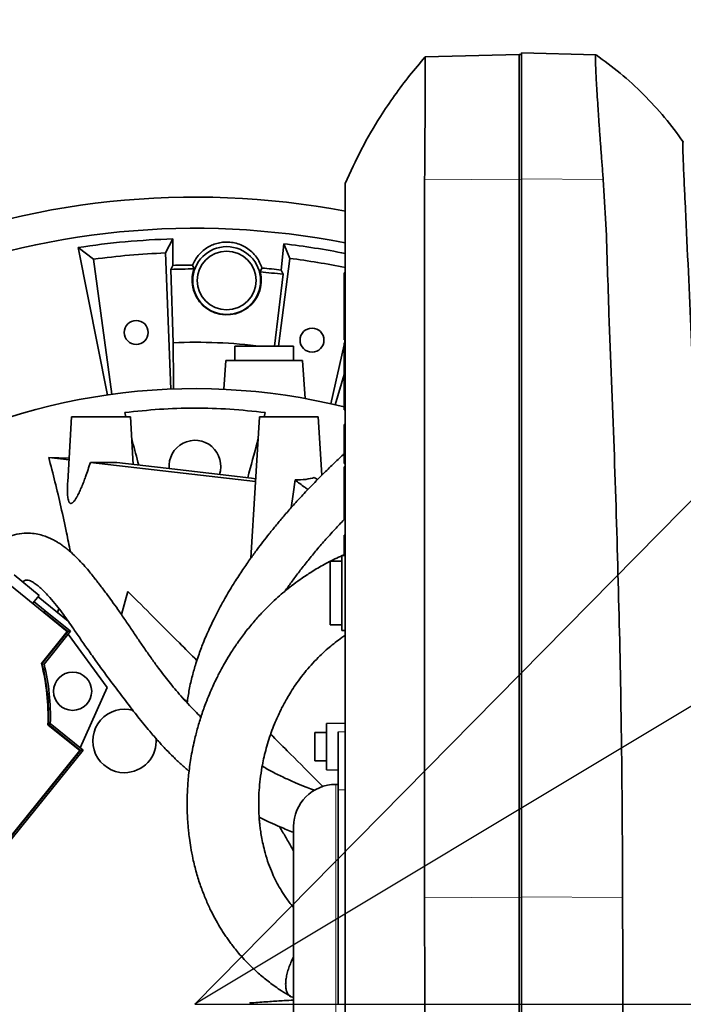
# Model space of a CAD drawing. Header units: millimetres. Extents: x 0 to 14900, y 0 to 10500.
# Tile 36 of 49: x 10864 to 11147, y 6244 to 6663. Entities that reach past the tile are written whole.
import ezdxf

# ---------------------------------------------------------------- set-up
doc = ezdxf.new("R2010")
doc.units = ezdxf.units.MM
doc.header["$LTSCALE"] = 25
doc.layers.add('THICK_LINE', color=7, linetype='Continuous')
doc.styles.add('SLDTEXTSTYLE0', font='TXT', dxfattribs={"width": 0.605})
doc.dimstyles.new('SLDDIMSTYLE1', dxfattribs={"dimtxt": 87.5, "dimasz": 87.5, "dimexe": 0, "dimexo": 0.0625, "dimgap": 21.875, "dimtad": 1, "dimdec": 4, "dimlfac": 25, "dimzin": 12, "dimdsep": 46, "dimtxsty": 'SLDTEXTSTYLE0', "dimsah": 1, "dimcen": 0.09, "dimadec": 1, "dimazin": 3, "dimtfac": 1, "dimtofl": 0, "dimtmove": 0, "dimatfit": 3, "dimfxl": 1, "dimfrac": 2, "dimtolj": 1, "dimtzin": 12, "dimarcsym": 0})
doc.dimstyles.new('SLDDIMSTYLE2', dxfattribs={"dimtxt": 87.5, "dimasz": 87.5, "dimexe": 0, "dimexo": 0.0625, "dimgap": 21.875, "dimtad": 1, "dimdec": 1, "dimrnd": 1e-09, "dimzin": 12, "dimdsep": 46, "dimtxsty": 'SLDTEXTSTYLE0', "dimsah": 1, "dimcen": 0, "dimadec": 0, "dimazin": 3, "dimtfac": 1, "dimtofl": 0, "dimtmove": 0, "dimatfit": 3, "dimfxl": 1, "dimfrac": 2, "dimtolj": 1, "dimtzin": 12, "dimarcsym": 0})

# ---------------------------------------------------------------- blocks, each defined once
blk = doc.blocks.new('_D_6')
at = {"layer": 'THICK_LINE'}
for p, q in [((13956.03, 6243.72), (14267.68, 6243.72)), ((7967.86, 5719.82), (7660.95, 5665.71))]:
    blk.add_line(p, q, dxfattribs=at)
blk.add_arc((10939.03, 6243.72), 3291.15, 190, 0, dxfattribs=at)
for points in [[(14230.18, 6243.72), (14216.52, 6156.4), (14241.52, 6156.06)], [(7697.88, 5672.22), (7701.93, 5583.92), (7726.49, 5588.59)]]:
    blk.add_solid(points, dxfattribs=at)
at = {"layer": 'THICK_LINE', "insert": (11092.19, 3066.62), "char_height": 87.5, "attachment_point": 1, "rotation": 5, "style": 'SLDTEXTSTYLE0'}
blk.add_mtext('170°', dxfattribs=at)
blk = doc.blocks.new('_D_7')
at = {"layer": 'THICK_LINE'}
for p, q in [((7967.86, 6767.62), (7660.95, 6821.74)), ((13956.03, 6243.72), (14267.68, 6243.72))]:
    blk.add_line(p, q, dxfattribs=at)
blk.add_arc((10939.03, 6243.72), 3291.15, 0, 170, dxfattribs=at)
for points in [[(7697.88, 6815.22), (7726.49, 6898.85), (7701.93, 6903.52)], [(14230.18, 6243.72), (14241.52, 6331.38), (14216.52, 6331.05)]]:
    blk.add_solid(points, dxfattribs=at)
at = {"layer": 'THICK_LINE', "insert": (11111.85, 9645.55), "char_height": 87.5, "attachment_point": 1, "rotation": 355, "style": 'SLDTEXTSTYLE0'}
blk.add_mtext('170°', dxfattribs=at)
blk = doc.blocks.new('_D_8')
at = {"layer": 'THICK_LINE'}
blk.add_line((13021.67, 8356.94), (10939.03, 6243.72), dxfattribs=at)
blk.add_solid([(13021.67, 8356.94), (12951.35, 8303.4), (12969.15, 8285.85)], dxfattribs=at)
at = {"layer": 'THICK_LINE', "insert": (11774.71, 7252.26), "char_height": 87.5, "attachment_point": 1, "rotation": 45.4176, "style": 'SLDTEXTSTYLE0'}
blk.add_mtext('R2967', dxfattribs=at)
blk = doc.blocks.new('_D_9')
at = {"layer": 'THICK_LINE'}
for q in [(12338.61, 7083.29), (10939.03, 6243.72)]:
    blk.add_line((11845.45, 6787.46), q, dxfattribs=at)
blk.add_solid([(11845.45, 6787.46), (11926.92, 6821.75), (11914.06, 6843.19)], dxfattribs=at)
at = {"layer": 'THICK_LINE', "insert": (11976.94, 6997.78), "char_height": 87.5, "attachment_point": 1, "rotation": 30.9582, "style": 'SLDTEXTSTYLE0'}
blk.add_mtext('R1057', dxfattribs=at)

msp = doc.modelspace()

# ---------------------------------------------------------------- linework, layer by layer
at = {"color": 7, "linetype": 'Continuous', "lineweight": 35}
for p, q in [((11037.0747947, 6646.9490536), (11077.0283748, 6647.9952749)), ((11077.0283748, 6647.9952749), (11077.0283748, 6594.8212184)), ((11077.0283748, 6647.9952749), (11078.0283748, 6647.9341123)), ((11078.0283748, 6648.6167172), (11109.6879744, 6647.7876814)), ((11078.0283748, 6648.6167172), (11078.0283748, 6594.9656463)), ((11037.0747942, 6646.9490536), (11037.0747947, 6646.9490536)), ((11077.0283748, 6594.8212184), (11077.0283748, 6289.1626718)), ((11078.0283748, 6594.9656463), (11078.0283748, 6289.3070996)), ((10929.5759565, 6569.4544704), (10926.4652337, 6563.4747525)), ((10929.6255768, 6558.2016323), (10929.5759565, 6569.4544704)), ((10889.2751031, 6565.7710746), (10895.8760771, 6560.798548)), ((10889.2751031, 6565.7710746), (10901.767374, 6502.999294)), ((10976.8343261, 6567.3911255), (10975.8041452, 6556.1854324)), ((10976.8343261, 6567.3911255), (10979.4120449, 6561.1630448)), ((10895.8760771, 6560.798548), (10903.697431, 6503.328326)), ((10928.742303, 6505.5194684), (10926.4652337, 6563.4747525)), ((10979.4120449, 6561.1630448), (10974.6488738, 6523.7214609)), ((10929.6255768, 6558.2016323), (10928.7350893, 6556.4926252)), ((10929.7708755, 6525.263753), (10928.7350893, 6556.4926252)), ((10938.6348741, 6556.6635438), (10938.0252165, 6558.3405711)), ((10967.5550479, 6557.046244), (10966.7944726, 6555.4161177)), ((10976.552256, 6554.381269), (10972.8409181, 6523.7214609)), ((11002.5283748, 6554.9490558), (11003.0283748, 6554.9490558)), ((11002.5283748, 6544.7798449), (11002.5283748, 6554.9490558)), ((11002.5283748, 6544.7798449), (11003.0283748, 6544.7798449)), ((11002.5283748, 6544.2607668), (11002.5283748, 6544.7798449)), ((11002.5283748, 6534.0915558), (11002.5283748, 6544.2607668)), ((11002.5283748, 6544.2607668), (11003.0283748, 6544.2607668)), ((11002.5283748, 6534.0915558), (11003.0283748, 6534.0915558)), ((11002.5283748, 6526.5315558), (11002.5283748, 6534.0915558)), ((11002.5283748, 6526.5315558), (11003.0283748, 6526.5315558)), ((11002.6857447, 6525.0465558), (11003.0217659, 6526.5315558)), ((10956.0283748, 6523.7214609), (10956.0283748, 6517.7214609)), ((10956.0283748, 6523.7214609), (10981.0283748, 6523.7214609)), ((10981.0283748, 6517.7214609), (10981.0283748, 6523.7214609)), ((10996.8511028, 6499.2611488), (11002.5283748, 6524.351081)), ((11002.5283748, 6525.0465558), (11003.0283748, 6525.0465558)), ((11002.5283748, 6517.4865558), (11002.5283748, 6525.0465558)), ((10952.1787407, 6517.7214609), (10951.3194681, 6505.4332894)), ((10952.1787407, 6517.7214609), (10984.8780088, 6517.7214609)), ((10986.0132102, 6501.4873247), (10984.8780088, 6517.7214609)), ((11002.5283748, 6517.4865558), (11003.0283748, 6517.4865558)), ((11002.5283748, 6507.3173449), (11002.5283748, 6517.4865558)), ((10998.7601672, 6498.8166969), (11002.5283748, 6511.7402702)), ((11002.5283748, 6507.3173449), (11003.0283748, 6507.3173449)), ((11002.5283748, 6506.7982668), (11002.5283748, 6507.3173449)), ((11002.5283748, 6496.6290558), (11002.5283748, 6506.7982668)), ((11002.5283748, 6506.7982668), (11003.0283748, 6506.7982668)), ((10886.5283748, 6493.7214609), (10884.8380919, 6466.0855809)), ((10911.5283748, 6493.7214609), (10886.5283748, 6493.7214609)), ((10909.5900896, 6493.7214609), (10909.1055429, 6495.5298136)), ((10912.7686289, 6473.4434856), (10911.5283748, 6493.7214609)), ((10966.5283748, 6493.7214609), (10962.8506395, 6433.5910203)), ((10991.5283748, 6493.7214609), (10966.5283748, 6493.7214609)), ((10968.9512066, 6495.5298136), (10968.46666, 6493.7214609)), ((10993.0500336, 6468.8425592), (10991.5283748, 6493.7214609)), ((11002.5283748, 6496.6290558), (11003.0283748, 6496.6290558)), ((11002.5283748, 6473.8815558), (11002.5283748, 6490.4190558)), ((11002.5283748, 6490.4190558), (11003.0283748, 6490.4190558)), ((10885.4075226, 6475.3956897), (10876.7661453, 6476.4006529)), ((10885.4551912, 6476.1750651), (10876.7661453, 6476.4006529)), ((10964.8425009, 6466.1576672), (10894.5081624, 6474.3373157)), ((11002.5283748, 6473.8815558), (11003.0283748, 6473.8815558)), ((11002.5283748, 6467.7390558), (11002.5283748, 6472.3965558)), ((11002.5283748, 6472.3965558), (11003.0283748, 6472.3965558)), ((10802.3056911, 6468.9589084), (10884.6831631, 6402.250947)), ((10991.2199274, 6466.9887299), (10989.8481871, 6467.8952236)), ((11002.5283748, 6455.1840558), (11002.5283748, 6467.7390558)), ((10980.7907999, 6460.824787), (10981.6279921, 6466.8388481)), ((10979.9337772, 6454.9510593), (10980.7907999, 6460.824787)), ((11002.5283748, 6455.1840558), (11003.0283748, 6455.1840558)), ((11002.5283748, 6454.4620503), (11002.5283748, 6455.1840558)), ((11002.5283748, 6454.4620503), (11003.0283748, 6454.4620503)), ((11002.5283748, 6453.3635205), (11002.5283748, 6454.4620503)), ((11002.5283748, 6453.3635205), (11003.0283748, 6453.3635205)), ((11002.5283748, 6450.1890558), (11002.5283748, 6453.3635205)), ((11002.5283748, 6450.1890558), (11003.0283748, 6450.1890558)), ((11002.5283748, 6434.7083679), (11002.5283748, 6443.3040558)), ((11002.5283748, 6443.3040558), (11003.0283748, 6443.3040558)), ((11003.0283748, 6434.7214609), (11001.5283748, 6434.682182)), ((11001.5283748, 6434.682182), (11001.5283748, 6402.7607397)), ((11001.5283748, 6432.2214609), (10996.5283748, 6432.2214609)), ((10996.5283748, 6432.2214609), (10996.5283748, 6405.2214609)), ((10862.0413917, 6426.37631), (10872.7493315, 6417.7051912)), ((10869.9173898, 6414.2080344), (10872.7493315, 6417.7051912)), ((10907.730166, 6409.494893), (10910.505609, 6419.3224371)), ((10870.5467102, 6414.9851804), (10875.2367162, 6411.1872884)), ((10884.9897426, 6406.7774343), (10872.2525952, 6417.0917729)), ((10874.5938307, 6410.4211272), (10874.7205222, 6410.5721123)), ((10875.2367162, 6411.1872884), (10874.7205222, 6410.5721123)), ((10884.9603312, 6402.2800785), (10874.7205222, 6410.5721123)), ((10886.0896294, 6402.3987725), (10875.2367162, 6411.1872884)), ((10880.5607809, 6410.3639368), (10881.0334203, 6412.1484995)), ((10996.5283748, 6405.2214609), (11001.5283748, 6405.2214609)), ((10884.6831631, 6402.250947), (10873.668956, 6388.649534)), ((10873.8845069, 6388.6025745), (10884.9603312, 6402.2800785)), ((10874.7618624, 6388.4101452), (10886.0896294, 6402.3987725)), ((10884.9603312, 6402.2800785), (10886.0896294, 6402.3987725)), ((10901.5835889, 6378.4311913), (10885.0778741, 6401.1493587)), ((11001.5283748, 6402.7607397), (11003.0283748, 6402.7214609)), ((10873.8845069, 6388.6025745), (10874.7618624, 6388.4101452)), ((10890.1619361, 6352.7777392), (10901.5835889, 6378.4311913)), ((10935.7774902, 6372.423646), (10933.5736903, 6374.3393801)), ((10876.6045477, 6362.7231141), (10877.4227226, 6363.0937509)), ((10891.4113499, 6351.7659838), (10877.4227226, 6363.0937509)), ((11003.0283748, 6363.3028777), (10995.0283748, 6363.1632371)), ((10995.0283748, 6343.4425182), (10995.0283748, 6363.1632371)), ((10876.4034706, 6362.6323653), (10890.0048836, 6351.6181583)), ((10890.2820517, 6351.6472898), (10876.6045477, 6362.7231141)), ((10995.0283748, 6359.3028777), (10990.0283748, 6359.3028777)), ((10990.0283748, 6347.3028777), (10990.0283748, 6359.3028777)), ((11000.0283748, 6334.897691), (11000.0283748, 6359.5899562)), ((10890.0048836, 6351.6181583), (10823.2969221, 6269.2406864)), ((10823.3260537, 6268.9635182), (10890.2820517, 6351.6472898)), ((10823.4447477, 6267.83422), (10891.4113499, 6351.7659838)), ((10890.2820517, 6351.6472898), (10891.4113499, 6351.7659838)), ((10990.0283748, 6347.3028777), (10995.0283748, 6347.3028777)), ((10995.0283748, 6343.4425182), (11000.0283748, 6343.3552429)), ((11000.0283748, 6337.2473977), (10999.0283748, 6337.2473977)), ((11000.0283748, 6243.5007453), (11000.0283748, 6334.897691)), ((10981.0283748, 6319.2473977), (10981.0283748, 6168.195524)), ((11077.0283748, 6289.1626718), (11077.0283748, 6048.1976468)), ((11078.0283748, 6289.3070996), (11078.0283748, 6243.7214609)), ((11078.0283748, 6243.7214609), (11078.0283748, 6047.5762046))]:
    msp.add_line(p, q, dxfattribs=at)
at = {"color": 8, "linetype": 'Continuous', "lineweight": 18}
for p, q in [((11036.8134081, 6594.5764779), (11077.0283748, 6594.8212184)), ((11077.0283748, 6594.8212184), (11078.0283748, 6594.8070037)), ((11078.0283748, 6594.9656463), (11112.8646411, 6594.7536395)), ((11002.5283748, 6467.7390558), (11003.0283748, 6467.7390558)), ((11000.0283748, 6359.5899562), (11003.0283748, 6359.623052)), ((10999.0283748, 6207.1636318), (10999.0283748, 6337.2473977)), ((11000.0283748, 6334.897691), (11003.0283748, 6334.9469388)), ((11036.8113316, 6288.9179187), (11077.0283748, 6289.1626718)), ((11077.0283748, 6289.1626718), (11078.0283748, 6289.1484571)), ((11078.0283748, 6289.3070996), (11121.121101, 6289.0448457)), ((11078.0283748, 6243.7214609), (11121.1701364, 6243.7214609))]:
    msp.add_line(p, q, dxfattribs=at)
at = {"color": 7, "linetype": 'Continuous', "lineweight": 35, "flags": 128}
for points in [[(11036.8134081, 6594.5764779), (11036.8112544, 6569.911507), (11036.8112544, 6545.2465313), (11036.8112544, 6495.91658), (11036.8113316, 6288.9179187)], [(10976.552256, 6554.381269), (10976.1710681, 6555.3010239), (10975.8041452, 6556.1854324)], [(10929.8585728, 6505.3956816), (10929.8451407, 6508.4375584), (10929.7708755, 6525.263753)], [(10964.9162686, 6467.3637573), (10963.1200445, 6467.5731281), (10944.9513852, 6469.6910691), (10926.785159, 6471.8090554), (10905.7393121, 6474.2631555)]]:
    msp.add_lwpolyline(points, dxfattribs=at)
at = {"color": 7, "linetype": 'Continuous', "lineweight": 35}
for centre, radius in [((10952.5283748, 6551.7214609), 14.4374433), ((10952.5283748, 6551.7214609), 12.5), ((10914.0146766, 6529.6293392), 5.1), ((10988.8654018, 6526.361286), 5.1), ((10886.9371018, 6376.8917834), 8.135)]:
    msp.add_circle(centre, radius, dxfattribs=at)
for centre, radius, start, end in [((10939.0283748, 6243.7214609), 343.5265853, 79.258358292, 112.850063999), ((10939.0283748, 6243.7214609), 330.2658527, 78.826146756, 112.337484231), ((10939.0283748, 6243.7214609), 325.8701302, 91.662194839, 98.782165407), ((10939.0283748, 6243.7214609), 325.8701302, 78.667861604, 83.337805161), ((10939.0283748, 6243.7214609), 320, 92.25, 97.75), ((10939.0283748, 6243.7214609), 320, 78.457701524, 82.75), ((10939.0283748, 6243.7214609), 314.6207095, 90.182686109, 91.712604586), ((10939.0283748, 6243.7214609), 314.6207095, 83.287395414, 84.797844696), ((10939.0283748, 6243.7214609), 262, 75.973749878, 120.231909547), ((10939.0283748, 6472.7214609), 11, 340.960791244, 185.753077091), ((10787.4849123, 6366.4389371), 89, 357.548684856, 14.451315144), ((10787.4849123, 6366.4389371), 89.197067, 357.612448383, 14.387551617), ((10787.4849123, 6366.4389371), 90, 357.869897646, 14.130102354), ((10909.0283748, 6355.7214609), 13.5, 73.580631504, 270), ((10909.0283748, 6355.7214609), 13.5, 270, 5.119480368), ((10999.0283748, 6319.2473977), 18, 90, 180)]:
    msp.add_arc(centre, radius, start, end, dxfattribs=at)
for centre, major_axis, ratio, start_param, end_param in [((10939.0283748, 6247.0474394), (0, 309.6163545), 0.9999423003, 0.0012710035, 0.0332533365), ((10952.5283748, 6551.8340501), (0, 14.7093399), 0.9999707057, 1.2362630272, 4.9583858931), ((10939.0283748, 6247.0474394), (0, 309.6163545), 0.9999423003, 6.1616848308, 6.1933804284), ((10939.0283748, 6285.7776874), (0, 239.6706065), 0.9844838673, 6.1630712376, 6.3224300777), ((10899.0380119, 6475.0105918), (13.6443218, -0.1580688), 0.0563687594, 4.3746241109, 5.2264422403), ((10979.0855141, 6471.493582), (13.8524659, -1.0469645), 0.3274650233, 4.9216626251, 5.6265624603)]:
    msp.add_ellipse(centre, major_axis=major_axis, ratio=ratio, start_param=start_param, end_param=end_param, dxfattribs=at)
for points, knots in [([(11037.0832881, 6646.9419207), (11034.8482979, 6644.3410586), (11030.3277093, 6639.0804412), (11023.9436566, 6630.5471124), (11016.9587321, 6620.1390131), (11009.7086752, 6607.7294471), (11005.2539399, 6597.9214772), (11003.0283748, 6593.0214609)], [0, 0, 0, 0, 0.1654794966, 0.3347060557, 0.5020079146, 0.7512054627, 1, 1, 1, 1]), ([(11037.0747947, 6646.9490536), (11037.0773959, 6646.8921906), (11037.0826212, 6646.7779647), (11037.0865446, 6645.8437083), (11037.0863077, 6644.3264841), (11037.0835948, 6642.2693795), (11037.0769098, 6639.8107312), (11037.0680853, 6637.0393301), (11037.0573191, 6633.8178045), (11037.041097, 6630.204677), (11037.0251884, 6626.2532586), (11037.002305, 6621.9804025), (11036.9786567, 6617.3472902), (11036.9414864, 6611.3597704), (11036.8914492, 6603.8322859), (11036.8395928, 6597.6820301), (11036.8134081, 6594.5764779)], [0, 0, 0, 0, 0.06964344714, 0.13989899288, 0.21211194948, 0.28500809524, 0.34700777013, 0.40943795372, 0.47322590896, 0.53748311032, 0.59948143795, 0.66191034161, 0.7256971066, 0.78995314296, 0.89393750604, 1, 1, 1, 1]), ([(11112.8646411, 6594.7536395), (11112.6982288, 6596.9085143), (11112.3650111, 6601.2233554), (11111.8955737, 6607.4446485), (11111.4301045, 6613.7280403), (11110.9850288, 6619.9326459), (11110.5755362, 6625.9203163), (11110.228321, 6631.3137428), (11109.9523507, 6636.0221704), (11109.7482211, 6640.0101665), (11109.6122212, 6643.3492151), (11109.5561404, 6645.8408694), (11109.573609, 6647.4769471), (11109.6499019, 6647.6842374), (11109.6879744, 6647.7876814)], [0, 0, 0, 0, 0.0726439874, 0.1454596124, 0.2181028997, 0.302293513, 0.3867539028, 0.470942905, 0.5548179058, 0.6389618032, 0.7228361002, 0.8151039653, 0.9077313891, 1, 1, 1, 1]), ([(11146.9339685, 6610.7540709), (11144.3577574, 6614.2556906), (11139.1368084, 6621.3520724), (11130.0868743, 6631.0800695), (11120.3622388, 6640.0664106), (11113.2847746, 6645.2367106), (11109.8115018, 6647.7740405)], [0, 0, 0, 0, 0.24735751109, 0.5012946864, 0.75525985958, 1, 1, 1, 1]), ([(11157.4975426, 6243.7214609), (11157.4975464, 6246.9272449), (11157.4975538, 6253.3496222), (11157.4976876, 6264.322952), (11157.4972735, 6276.6066805), (11157.4991724, 6294.5112915), (11157.2731208, 6325.9627936), (11156.3869805, 6370.8692692), (11154.6678079, 6424.7558679), (11151.8488153, 6496.3490557), (11149.3566769, 6550.7447169), (11147.5638992, 6588.3045239), (11147.3940133, 6591.9350704), (11147.2010907, 6596.2402139), (11147.0394439, 6600.0794982), (11146.912236, 6603.279851), (11146.8146177, 6605.9164017), (11146.7370645, 6608.3295803), (11146.7015382, 6609.8902755), (11146.7012334, 6610.7076406), (11146.7508375, 6610.7294749), (11146.8291055, 6610.7155919), (11146.9568823, 6610.7242614), (11146.9164853, 6610.7223253), (11146.8908831, 6610.7210982)], [0, 0, 0, 0, 0.0212353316, 0.042542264, 0.0729431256, 0.103505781, 0.1646868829, 0.287067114, 0.4094941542, 0.5319293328, 0.7749297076, 0.781146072, 0.7873767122, 0.8000899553, 0.8125781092, 0.8188013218, 0.8297994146, 0.8407938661, 0.8521073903, 0.8617729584, 0.8716334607, 0.8915018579, 0.9312379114, 1, 1, 1, 1]), ([(11121.121101, 6289.0448457), (11120.9981863, 6314.7963507), (11120.7843792, 6359.5904679), (11119.3074843, 6423.421007), (11117.5725578, 6480.5388475), (11115.7390709, 6524.9552524), (11114.646278, 6556.6899814), (11114.0983127, 6575.7361116), (11113.2758263, 6588.4150599), (11112.8646411, 6594.7536395)], [0, 0, 0, 0, 0.2526274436, 0.4394392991, 0.6262675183, 0.8131256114, 0.8754233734, 0.937720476, 1, 1, 1, 1]), ([(11003.0283748, 6593.0214609), (11003.0283748, 6593.0213807), (11003.0283748, 6593.0208997), (11003.0283748, 6593.0324879), (11003.0283748, 6593.0028149), (11003.0283748, 6593.0994042), (11003.0283748, 6592.2621022), (11003.0283748, 6590.2614657), (11003.0283748, 6587.1807958), (11003.0283748, 6583.1639259), (11003.0283748, 6578.2512859), (11003.0283748, 6572.9851232), (11003.0283748, 6567.5709066), (11003.0283748, 6560.3560944), (11003.0283748, 6547.4216723), (11003.0283748, 6479.5758978), (11003.0283748, 6399.7935055), (11003.0283748, 6319.7589909), (11003.0283748, 6292.6518639), (11003.0283748, 6277.2042329), (11003.0283748, 6265.1357546), (11003.0283748, 6252.5779944), (11003.0283748, 6239.5284333), (11003.0283748, 6226.3510783), (11003.0283748, 6213.3285553), (11003.0283748, 6200.6164702), (11003.0283748, 6188.2355106), (11003.0283748, 6176.1014492), (11003.0283748, 6164.485532), (11003.0283748, 6153.514001), (11003.0283748, 6143.1993235), (11003.0283748, 6133.4788765), (11003.0283748, 6124.5762835), (11003.0283748, 6116.5848502), (11003.0283748, 6109.4958226), (11003.0283748, 6103.2826572), (11003.0283748, 6098.0980473), (11003.0283748, 6093.985933), (11003.0283748, 6090.9081674), (11003.0283748, 6088.9678922), (11003.0283748, 6088.1048661), (11003.0283748, 6088.2482644), (11003.0283748, 6088.2786118)], [0, 0, 0, 0, 0.0033318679, 0.0199976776, 0.0283305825, 0.0366638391, 0.0469399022, 0.0575138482, 0.0677896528, 0.0783631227, 0.0886435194, 0.0992218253, 0.1077228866, 0.1163895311, 0.1340115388, 0.1692555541, 0.4406473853, 0.5145353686, 0.5514793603, 0.5699513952, 0.5884526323, 0.6083922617, 0.6284703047, 0.648985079, 0.6696504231, 0.6895901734, 0.7096683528, 0.7301832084, 0.7508492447, 0.7707871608, 0.7908635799, 0.8113764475, 0.8320398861, 0.8519782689, 0.8720548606, 0.8925679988, 0.9132321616, 0.933176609, 0.9532598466, 0.9737799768, 0.9944510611, 1, 1, 1, 1]), ([(10967.5550479, 6557.046244), (10967.2568241, 6557.8661985), (10966.6604889, 6559.5057985), (10965.2096735, 6561.8307237), (10963.3172646, 6563.9561531), (10961.0484127, 6565.7116732), (10958.549299, 6566.9939828), (10955.9524762, 6567.8117035), (10953.3305834, 6568.154227), (10950.78909, 6568.062968), (10948.3860858, 6567.6035994), (10946.110544, 6566.7809007), (10943.9854368, 6565.6293256), (10942.0689497, 6564.1653368), (10940.3998933, 6562.4259667), (10939.0097853, 6560.4794154), (10938.3534354, 6559.0535828), (10938.0252165, 6558.3405711)], [0, 0, 0, 0, 0.0715118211, 0.1429967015, 0.2194271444, 0.2958065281, 0.364228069, 0.432622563, 0.4999153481, 0.5610585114, 0.6222107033, 0.6832383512, 0.7442862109, 0.8077568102, 0.8712510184, 0.9356168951, 1, 1, 1, 1]), ([(10909.1055429, 6495.5298136), (10914.029909, 6496.0575767), (10923.8974884, 6497.1151228), (10938.8530667, 6497.526438), (10953.9070279, 6497.1370242), (10963.929897, 6496.0662538), (10968.9512066, 6495.5298136)], [0, 0, 0, 0, 0.24758048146, 0.49610853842, 0.74755780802, 1, 1, 1, 1]), ([(10915.0962839, 6473.172064), (10914.1990765, 6476.5204877), (10913.1816645, 6480.3175209), (10912.2157897, 6483.9222147), (10912.1016741, 6484.3480999)], [0, 0, 0, 0, 0.881852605, 1, 1, 1, 1]), ([(10965.9550755, 6484.3480999), (10965.8408819, 6483.9219235), (10964.4082568, 6478.5752939), (10962.8992418, 6472.9435733), (10961.5105094, 6467.7607534)], [0, 0, 0, 0, 0.0797093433, 1, 1, 1, 1]), ([(10885.9776614, 6436.2552694), (10885.4424103, 6438.9757762), (10884.1671222, 6445.4576495), (10881.9835063, 6455.3767284), (10879.4654886, 6466.0804501), (10877.6661734, 6472.9596413), (10876.7661453, 6476.4006529)], [0, 0, 0, 0, 0.19395739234, 0.46212244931, 0.73095050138, 1, 1, 1, 1]), ([(11002.5283748, 6477.9278234), (11002.3937811, 6477.8053166), (11000.8082542, 6476.3621747), (10997.7963534, 6473.5037178), (10993.366072, 6469.1973389), (10988.8965607, 6464.6671567), (10984.5493549, 6460.0792812), (10980.5652005, 6455.6987756), (10976.9887194, 6451.6099395), (10973.7117449, 6447.7206384), (10970.7348416, 6444.054084), (10968.0133337, 6440.5776225), (10965.3640289, 6437.0738248), (10962.5124609, 6433.1545235), (10959.278708, 6428.4887535), (10955.7247041, 6423.0380852), (10952.4140203, 6417.555225), (10949.5350646, 6412.3873743), (10947.256172, 6407.978216), (10945.3445456, 6403.9853161), (10943.8002333, 6400.5104217), (10942.5653024, 6397.5280651), (10941.4926272, 6394.7614802), (10940.4418508, 6391.8536553), (10939.1921465, 6388.0713877), (10937.8299466, 6383.2904488), (10936.5516327, 6377.7565331), (10935.987513, 6373.897987), (10935.7124792, 6372.0167716)], [0, 0, 0, 0, 0.004027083, 0.0474394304, 0.0925042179, 0.1422434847, 0.1907946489, 0.2358354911, 0.2773962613, 0.3155147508, 0.3532233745, 0.3869471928, 0.4183890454, 0.4559687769, 0.5006798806, 0.5522407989, 0.6102915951, 0.6536303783, 0.6945104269, 0.730262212, 0.7610540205, 0.7870398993, 0.8089135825, 0.8333147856, 0.8620249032, 0.9054523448, 0.9539037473, 1, 1, 1, 1]), ([(10884.8389601, 6466.0855278), (10884.8373614, 6466.0641314), (10884.7755164, 6465.236412), (10884.7347985, 6464.0349832), (10884.7134613, 6462.4856961), (10884.7328959, 6461.3476551), (10884.7934635, 6460.2360292), (10884.9099367, 6459.1756298), (10885.0718994, 6458.357497), (10885.2591917, 6457.7765248), (10885.4268076, 6457.4155769), (10885.6189554, 6457.1407225), (10885.8285833, 6456.9560983), (10886.0738074, 6456.8576845), (10886.3363585, 6456.8616961), (10886.6069138, 6456.956311), (10886.9129949, 6457.1444696), (10887.2649982, 6457.4589304), (10887.6380349, 6457.8906068), (10887.9907378, 6458.3710403), (10888.435519, 6459.0508069), (10889.0965368, 6460.2061513), (10889.9275169, 6461.9018146), (10890.8137558, 6463.9416349), (10891.6525602, 6466.0507915), (10892.5572421, 6468.4910848), (10893.5168292, 6471.2527088), (10894.177526, 6473.3085161), (10894.5081624, 6474.3373157)], [0, 0, 0, 0, 0.0020654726, 0.0799028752, 0.1185778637, 0.1573305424, 0.1964560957, 0.2358129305, 0.2745605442, 0.2943957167, 0.3144701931, 0.3304617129, 0.3467756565, 0.3627985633, 0.3794010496, 0.3937773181, 0.4085239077, 0.4299995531, 0.4520592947, 0.4722659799, 0.4926326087, 0.5340999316, 0.6011500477, 0.6688881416, 0.7377749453, 0.806834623, 0.9033331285, 1, 1, 1, 1]), ([(10987.1134778, 6462.7535087), (10986.671478, 6463.0760695), (10984.80931, 6464.4350349), (10983.0044528, 6465.7987903), (10981.6279921, 6466.8388481)], [0, 0, 0, 0, 0.237357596, 1, 1, 1, 1]), ([(10977.4678903, 6419.5916518), (10977.6526188, 6419.8674472), (10978.7140772, 6421.4521798), (10980.8496708, 6424.3749944), (10983.8914594, 6428.4415328), (10987.237362, 6432.6794871), (10990.8794552, 6437.0904576), (10994.8423095, 6441.6641799), (10998.8987048, 6446.1542544), (11001.7070046, 6449.0876432), (11003.0283748, 6450.4678706)], [0, 0, 0, 0, 0.0256718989, 0.1475119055, 0.2762082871, 0.4118407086, 0.5544653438, 0.7041113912, 0.8607775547, 1, 1, 1, 1]), ([(10941.5821929, 6365.8661698), (10940.7077884, 6366.7314562), (10937.8052766, 6369.6037015), (10934.0919635, 6373.6916019), (10930.4673748, 6377.8687234), (10928.0351651, 6380.8187281), (10925.7231691, 6383.7525624), (10923.3067703, 6386.9566545), (10920.5735391, 6390.7321901), (10917.732666, 6394.8047896), (10914.8837012, 6398.9858186), (10912.0972407, 6403.1137293), (10909.2093585, 6407.3710389), (10906.3737698, 6411.4772599), (10903.7563465, 6415.1535424), (10901.5983818, 6418.0853839), (10899.8787657, 6420.3658884), (10898.5735792, 6422.075223), (10897.4904395, 6423.4823929), (10896.4888893, 6424.7761966), (10895.2736253, 6426.3353331), (10893.6383768, 6428.3690772), (10891.5343595, 6430.8092723), (10889.1044516, 6433.3696224), (10886.7468478, 6435.6205535), (10884.6999901, 6437.3722272), (10883.0531755, 6438.6452538), (10881.5781512, 6439.6737351), (10880.197916, 6440.5400727), (10878.6333107, 6441.4174337), (10876.8234008, 6442.2820663), (10874.6049298, 6443.1262389), (10872.0274924, 6443.8306593), (10868.8822971, 6444.2670598), (10865.1703927, 6444.2001104), (10860.9872827, 6443.3480163), (10856.5681409, 6441.4836867), (10852.7353459, 6439.0594757), (10850.6545932, 6437.0495596), (10849.839982, 6436.2626809)], [0, 0, 0, 0, 0.0319913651, 0.106192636, 0.1394157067, 0.1707118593, 0.2000804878, 0.2304732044, 0.2672384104, 0.3101100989, 0.3477183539, 0.3884293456, 0.4318314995, 0.4742039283, 0.5101025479, 0.5399515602, 0.5589821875, 0.5749479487, 0.5879533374, 0.5983619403, 0.612232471, 0.6313509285, 0.6554132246, 0.6839094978, 0.7110783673, 0.7287645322, 0.744155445, 0.7573747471, 0.7684950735, 0.7797502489, 0.7960683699, 0.8118736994, 0.8308908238, 0.8533260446, 0.8792888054, 0.9086979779, 0.9412731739, 0.9770085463, 1, 1, 1, 1]), ([(11002.5283748, 6435.0172766), (11001.4778118, 6434.5480725), (10998.3079241, 6433.132332), (10993.4644712, 6430.6038891), (10988.2841249, 6427.5147021), (10983.9354931, 6424.5888822), (10980.3301288, 6421.9169747), (10977.1975985, 6419.4024445), (10974.188834, 6416.8079569), (10971.0182919, 6413.8591882), (10967.6254461, 6410.4275224), (10964.0655423, 6406.4792148), (10960.4943015, 6402.0982233), (10957.2012107, 6397.6077144), (10954.3980375, 6393.3806069), (10952.1575837, 6389.6869488), (10950.4995304, 6386.7343148), (10949.2238352, 6384.3252381), (10948.0968215, 6382.0932147), (10946.8532715, 6379.4904671), (10945.4565882, 6376.3580811), (10943.7877532, 6372.2845153), (10942.0327185, 6367.4575902), (10940.3668076, 6362.1119481), (10938.7728658, 6356.0493435), (10937.4019272, 6349.3916307), (10936.3863605, 6342.2555491), (10935.8388317, 6335.7325041), (10935.6604422, 6329.966711), (10935.728616, 6325.5157751), (10935.8885406, 6322.2348346), (10936.0619178, 6319.7951922), (10936.3012093, 6317.1986256), (10936.6714119, 6314.0493514), (10937.2676105, 6310.1049564), (10938.2188277, 6305.192556), (10939.5825897, 6299.7227811), (10941.3418043, 6294.1316078), (10943.2816827, 6289.029385), (10945.3185967, 6284.4527215), (10947.4254887, 6280.3131292), (10949.2598036, 6277.1111603), (10950.7731024, 6274.6799879), (10951.9326266, 6272.9139127), (10953.1230993, 6271.1931199), (10954.3958917, 6269.4455212), (10955.8816041, 6267.5124176), (10957.7364249, 6265.2483046), (10960.0871787, 6262.5946266), (10962.9996942, 6259.6011744), (10966.5461729, 6256.3235082), (10970.8283761, 6252.84957), (10975.2073206, 6249.6810523), (10978.3534773, 6247.854512), (10979.6516107, 6247.1008646)], [0, 0, 0, 0, 0.012714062, 0.0383624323, 0.0613413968, 0.0816599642, 0.0992982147, 0.1142767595, 0.1296460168, 0.1472098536, 0.1670142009, 0.1891114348, 0.2135574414, 0.2385094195, 0.2605164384, 0.2794313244, 0.2951903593, 0.3053058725, 0.3157012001, 0.328585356, 0.3439803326, 0.361908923, 0.3882196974, 0.4140110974, 0.4388791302, 0.4750066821, 0.5088232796, 0.5401569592, 0.5675353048, 0.5905133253, 0.603182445, 0.6139791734, 0.6250236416, 0.6398682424, 0.6585328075, 0.6809617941, 0.7098473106, 0.7370687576, 0.7619437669, 0.7845146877, 0.8048319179, 0.8239039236, 0.8332450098, 0.8424571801, 0.8515415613, 0.8604994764, 0.8704845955, 0.8830045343, 0.8980354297, 0.9155448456, 0.935497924, 0.9578609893, 0.9826130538, 1, 1, 1, 1]), ([(10865.5783522, 6423.4939685), (10865.8522289, 6423.6597578), (10866.3154219, 6423.9401483), (10867.0028176, 6424.2101856), (10867.6334984, 6424.2805218), (10868.8022289, 6423.9975902), (10870.2430193, 6423.2341226), (10871.8398112, 6422.1041375), (10874.2189798, 6420.0712611), (10876.9761905, 6417.0800652), (10880.0446172, 6413.4741328), (10882.4050183, 6410.4215328), (10884.5697083, 6407.3886812), (10886.954949, 6403.9712957), (10889.7613297, 6399.8971093), (10893.1236652, 6395.047207), (10896.9326654, 6389.6665178), (10901.1147698, 6383.9235584), (10905.5014, 6378.0299763), (10910.0265717, 6372.060215), (10914.7326683, 6365.9897184), (10919.2090767, 6360.453598), (10923.2911089, 6355.748413), (10926.6740822, 6352.100607), (10929.8848396, 6348.8497541), (10933.121642, 6345.7500695), (10935.387675, 6343.7571053), (10936.5294536, 6342.7529169)], [0, 0, 0, 0, 0.008213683, 0.0138913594, 0.0229633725, 0.0339860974, 0.0525524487, 0.0713574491, 0.0909611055, 0.1417367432, 0.1821257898, 0.2187733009, 0.2529495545, 0.2848998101, 0.330075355, 0.3797966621, 0.4340085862, 0.4969816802, 0.5640378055, 0.6337293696, 0.7058259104, 0.780021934, 0.8311815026, 0.8762732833, 0.9164312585, 0.9578924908, 1, 1, 1, 1]), ([(10910.505609, 6419.3224371), (10917.7179427, 6412.1101035), (10927.3131246, 6402.5149216), (10937.3511295, 6392.4769166), (10939.8439476, 6389.9840986)], [0, 0, 0, 0, 0.7516620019, 1, 1, 1, 1]), ([(10981.0283748, 6284.8398789), (10980.8171121, 6285.0806728), (10980.031979, 6285.9755553), (10978.8179808, 6287.5521867), (10977.1072001, 6289.9308415), (10975.3624754, 6292.6862393), (10973.5773178, 6295.9293858), (10971.8902011, 6299.4973678), (10970.2712222, 6303.5968484), (10968.964341, 6307.7370584), (10968.0003548, 6311.6023958), (10967.3626497, 6314.8068529), (10966.9288548, 6317.5658242), (10966.6497932, 6319.8188819), (10966.4708718, 6321.6399776), (10966.3427119, 6323.2803332), (10966.2422174, 6324.9991131), (10966.154448, 6327.4263272), (10966.1445304, 6330.6961632), (10966.3238682, 6334.9054788), (10966.768377, 6339.6180878), (10967.4403319, 6344.0712008), (10968.2551921, 6348.1399472), (10969.1287993, 6351.7520445), (10970.1941589, 6355.4779344), (10971.4470779, 6359.2401817), (10972.8087, 6362.7995928), (10974.1530672, 6365.9256805), (10975.3481587, 6368.4608165), (10976.4447219, 6370.6282381), (10977.6040761, 6372.7833049), (10979.0313235, 6375.2605183), (10980.8505507, 6378.1701448), (10983.0920872, 6381.4312821), (10985.6455293, 6384.7718783), (10988.4564696, 6388.0757227), (10991.3128187, 6391.095415), (10994.1410726, 6393.7864059), (10996.7966039, 6396.0926712), (10999.5009387, 6398.2218551), (11001.5515111, 6399.7502318), (11002.817142, 6400.5605441), (11003.0283748, 6400.6957846)], [0, 0, 0, 0, 0.0071516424, 0.0265782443, 0.0456020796, 0.0751114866, 0.1036687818, 0.1351172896, 0.1707977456, 0.2108854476, 0.2409875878, 0.2679925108, 0.290844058, 0.3094148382, 0.3236154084, 0.3356433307, 0.3495677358, 0.3654869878, 0.394562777, 0.4286252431, 0.4669050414, 0.5080683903, 0.5362775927, 0.5656003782, 0.5959832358, 0.6273628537, 0.65809548, 0.6840919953, 0.7052266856, 0.7216389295, 0.7386662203, 0.7597995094, 0.784901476, 0.8137926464, 0.8452691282, 0.8742239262, 0.9040818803, 0.9299095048, 0.9518983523, 0.9725410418, 0.9954171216, 1, 1, 1, 1]), ([(10971.2560785, 6358.5719676), (10973.5827862, 6356.2452599), (10979.7817603, 6350.0462858), (10987.2735973, 6342.5544489), (10992.4471714, 6337.3808747), (10993.5698194, 6336.2582268)], [0, 0, 0, 0, 0.31994948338, 0.85243135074, 1, 1, 1, 1]), ([(10990.1629859, 6334.7114457), (10989.7906369, 6334.8442007), (10988.388185, 6335.3442222), (10985.6004921, 6336.4036927), (10981.5785384, 6338.0240972), (10976.8984878, 6340.1062187), (10972.1656385, 6342.4252991), (10969.0863938, 6344.1781631), (10967.649069, 6344.9963622)], [0, 0, 0, 0, 0.047734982, 0.1797937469, 0.3626535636, 0.574044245, 0.8011730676, 1, 1, 1, 1]), ([(10966.3490573, 6323.2744171), (10967.8898569, 6322.5311227), (10970.820949, 6321.1171397), (10974.7824128, 6319.3610536), (10978.0933097, 6317.9655873), (10980.0369802, 6317.1693201), (10980.9829438, 6316.7994766), (10981.0283748, 6316.7817145)], [0, 0, 0, 0, 0.3196986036, 0.6081686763, 0.8103922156, 0.9908938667, 1, 1, 1, 1]), ([(10981.0283748, 6308.7739956), (10980.7118324, 6309.3951232), (10980.0234205, 6310.7459427), (10978.8171828, 6312.8158217), (10977.567212, 6314.9421397), (10976.3363836, 6317.0062659), (10975.4810788, 6318.44707), (10975.0448602, 6319.1953261), (10974.9913796, 6319.2870627)], [0, 0, 0, 0, 0.17466176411, 0.37985190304, 0.58160658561, 0.77975471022, 0.97299782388, 1, 1, 1, 1]), ([(11036.8113316, 6288.9179187), (11036.8150216, 6285.3871097), (11036.8224133, 6278.3144459), (11036.8332429, 6267.5427885), (11036.842189, 6256.6724169), (11036.8514576, 6245.7238319), (11036.8631008, 6234.7347194), (11036.8726438, 6224.4689911), (11036.8802479, 6214.9549083), (11036.8884627, 6204.5644086), (11036.9005843, 6192.6352512), (11036.9106443, 6180.5803642), (11036.9179127, 6169.9887782), (11036.9259485, 6160.5435957), (11036.9348714, 6151.04849), (11036.9421601, 6141.5804326), (11036.9478406, 6132.4277593), (11036.9551911, 6123.6404962), (11036.9627626, 6115.2256422), (11036.9683933, 6107.177899), (11036.9725829, 6099.5512854), (11036.9787617, 6092.3730565), (11036.9845735, 6085.7390163), (11036.9883881, 6079.6272832), (11036.9909994, 6074.0596489), (11036.9958925, 6068.7295428), (11037.0003495, 6063.7625837), (11037.0020475, 6059.2799545), (11037.0042857, 6055.5101048), (11037.0081777, 6052.5421229), (11037.0086963, 6050.5831993), (11037.0080569, 6049.5664026), (11037.0094419, 6049.1716083), (11037.0095554, 6049.2685519), (11037.0095683, 6049.2795355)], [0, 0, 0, 0, 0.030900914, 0.0618984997, 0.0929935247, 0.1241870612, 0.1554798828, 0.1868731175, 0.212112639, 0.2374047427, 0.2769586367, 0.3167159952, 0.3451906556, 0.3737408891, 0.4048587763, 0.4360754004, 0.4671725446, 0.4983682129, 0.5294420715, 0.5606142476, 0.5922620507, 0.623534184, 0.6549065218, 0.6857263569, 0.7166421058, 0.7474835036, 0.7836167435, 0.819904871, 0.856769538, 0.8954634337, 0.934347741, 0.9651518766, 0.9960517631, 1, 1, 1, 1]), ([(11121.1701364, 6243.7214609), (11121.1658488, 6247.8710778), (11121.157256, 6256.1873334), (11121.1424803, 6267.9139967), (11121.1314879, 6278.8905301), (11121.1245666, 6285.6568669), (11121.121101, 6289.0448457)], [0, 0, 0, 0, 0.27214053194, 0.54539739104, 0.77237550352, 1, 1, 1, 1]), ([(10981.0283748, 6263.8419058), (10981.0196508, 6263.8264789), (10980.5837759, 6263.055704), (10979.8766881, 6261.458244), (10978.9518923, 6259.1047337), (10978.272064, 6256.8121378), (10977.8189847, 6254.6132463), (10977.614911, 6252.6022054), (10977.6654014, 6250.8051325), (10977.966289, 6249.1512184), (10978.4255252, 6248.3488703), (10978.6757044, 6247.9117732)], [0, 0, 0, 0, 0.0025514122, 0.1274761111, 0.2473544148, 0.3707549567, 0.4897822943, 0.6122701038, 0.731204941, 0.8535678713, 1, 1, 1, 1]), ([(10978.6757044, 6247.9117732), (10978.9320051, 6247.6284026), (10979.4520951, 6247.0533819), (10980.2725102, 6246.6853293), (10980.855793, 6246.7025161), (10981.0283748, 6246.7076013)], [0, 0, 0, 0, 0.4062220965, 0.8243129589, 1, 1, 1, 1]), ([(10981.0283748, 6245.3763097), (10979.6718823, 6245.3059345), (10976.1159907, 6245.1214541), (10970.4717513, 6244.761584), (10965.5673337, 6244.4199476), (10962.8613512, 6244.1891136), (10962.2409097, 6244.1361868)], [0, 0, 0, 0, 0.1927045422, 0.5051531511, 0.8865389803, 1, 1, 1, 1]), ([(11121.3250479, 6048.7538751), (11121.325109, 6048.7404862), (11121.3254159, 6048.673247), (11121.3259973, 6049.0057347), (11121.3248693, 6049.7534839), (11121.3229502, 6050.9883243), (11121.3217063, 6052.8972434), (11121.3222651, 6055.8671771), (11121.3174673, 6060.1428305), (11121.3131946, 6065.4160676), (11121.3119462, 6071.2569081), (11121.3063536, 6077.7865997), (11121.2999596, 6084.9289238), (11121.2964544, 6092.8661966), (11121.2907962, 6101.5264992), (11121.2817141, 6110.8803202), (11121.2756419, 6120.7278714), (11121.2695445, 6131.1980895), (11121.2585418, 6142.120818), (11121.249679, 6153.5303525), (11121.2427259, 6165.1947235), (11121.2305812, 6177.2024901), (11121.2186153, 6189.8476115), (11121.2094475, 6203.5139514), (11121.1938086, 6218.1901308), (11121.1803345, 6231.7588873), (11121.173058, 6240.2944452), (11121.1701364, 6243.7214609)], [0, 0, 0, 0, 0.007552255, 0.037927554, 0.0683028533, 0.0989591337, 0.1296154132, 0.1731413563, 0.2223334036, 0.2665247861, 0.3109308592, 0.352808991, 0.3948696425, 0.4371142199, 0.4806101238, 0.5233081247, 0.5661996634, 0.6082713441, 0.6518876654, 0.6940999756, 0.736499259, 0.7785127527, 0.820710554, 0.866669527, 0.9163985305, 0.966434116, 1, 1, 1, 1])]:
    msp.add_open_spline(points, degree=3, knots=knots, dxfattribs=at)
at = {"color": 8, "linetype": 'Continuous', "lineweight": 18}
msp.add_open_spline([(11121.1701364, 6243.7214609), (11122.4824054, 6243.721444), (11125.0799265, 6243.7214105), (11128.8943994, 6243.721358), (11132.5955039, 6243.7213687), (11136.1797082, 6243.7214301), (11141.7446452, 6243.7214888), (11148.9934882, 6243.7214199), (11154.7341196, 6243.7214476), (11157.4975426, 6243.7214609)], degree=3, knots=[0, 0, 0, 0, 0.1027261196, 0.2033373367, 0.3018093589, 0.3981230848, 0.492264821, 0.7555866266, 1, 1, 1, 1], dxfattribs=at)
at = {"layer": 'THICK_LINE'}
msp.add_line((10939.0283748, 6243.7214609), (13906.0283748, 6243.7214609), dxfattribs=at)
for radius in [2967, 1057]:
    msp.add_arc((10939.0283748, 6243.7214609), radius, 190, 170, dxfattribs=at)

# ---------------------------------------------------------------- dimensions: what is measured, and where the dimension line sits
for base, line1, line2, picture, middle in [((11225.8711442, 9522.3493178), ((13906.0283748, 6243.7214609), (10939.0283748, 6243.7214609)), ((9898.0865798, 6427.2675847), (8017.1037716, 6758.935604)), '_D_7', (11225.8711442, 9522.3493178)), ((11225.8711442, 2965.0936039), ((9898.0865798, 6060.1753371), (8017.1037716, 5728.5073177)), ((13906.0283748, 6243.7214609), (10939.0283748, 6243.7214609)), '_D_6', (11225.8711442, 2965.0936039))]:
    dim = msp.add_angular_dim_2l(base=base, line1=line1, line2=line2, dimstyle='SLDDIMSTYLE1', dxfattribs=at)
    dim.commit()
    dim.dimension.update_dxf_attribs({"geometry": picture, "text_midpoint": middle, "dimtype": 162})
for mpoint, picture, middle in [((13021.6679166, 8356.9421163), '_D_8', (11980.3483957, 7300.3320386)), ((11845.4512058, 6787.4554504), '_D_9', (12188.0959916, 6992.9971696))]:
    dim = msp.add_radius_dim(center=(10939.0283748, 6243.7214609), mpoint=mpoint, dimstyle='SLDDIMSTYLE2', dxfattribs=at)
    dim.commit()
    dim.dimension.update_dxf_attribs({"geometry": picture, "text_midpoint": middle, "dimtype": 164})

doc.saveas('drawing.dxf')
